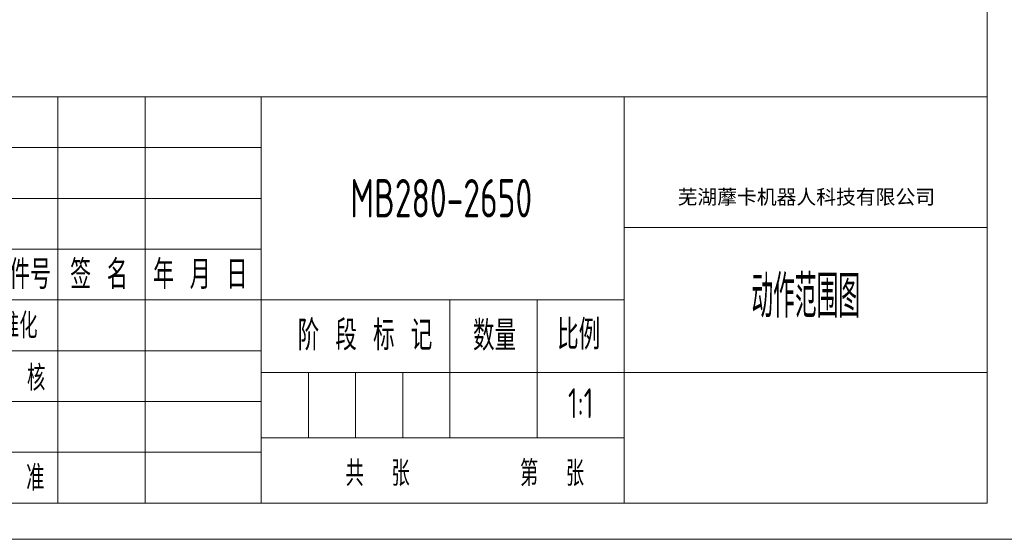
# Model space of a CAD drawing. Header units: millimetres. Extents: x -10540 to 6039, y -7467 to 6433.
# Tile 2 of 236: x -7133 to -786, y -7467 to -4114. Entities that reach past the tile are written whole.
import ezdxf
from ezdxf.enums import TextEntityAlignment as Align

# ---------------------------------------------------------------- set-up
doc = ezdxf.new("R2010")
doc.units = ezdxf.units.MM
doc.header["$LTSCALE"] = 8
for name, color, linetype, lineweight in [('1轮廓实线层', 7, 'Continuous', 18), ('2细线层', 4, 'Continuous', 13), ('6文字层', 3, 'Continuous', 13), ('图框层', 7, 'Continuous', 18)]:
    doc.layers.add(name, color=color, linetype=linetype, lineweight=lineweight)
doc.styles.add('PC_TEXTSTYLE', font='ISOCP.SHX', dxfattribs={"width": 0.707, "bigfont": 'GBCBIG.SHX'})
doc.styles.add('仿宋体', font='txt')
doc.styles.add('标准汉字', font='gbenor.shx', dxfattribs={"bigfont": 'gbcbig.shx'})

# ---------------------------------------------------------------- blocks, each defined once
blk = doc.blocks.new('ZwmFrameMain_A4^_^无分区图框^_^portrait')
at = {"layer": '1轮廓实线层'}
for p in [(180, 287), (0, 0)]:
    blk.add_line(p, (180, 0), dxfattribs=at)
at = {"layer": '2细线层'}
blk.add_line((-25, -5), (185, -5), dxfattribs=at)
blk = doc.blocks.new('ZwmFrameMain_纵向标题栏')
at = {"layer": '1轮廓实线层'}
blk.add_line((-180, 56), (0, 56), dxfattribs=at)
at = {"layer": '2细线层', "color": 6, "linetype": 'Continuous'}
for p, q in [((-128, 0), (-128, 56)), ((-128, 28), (-128, 56)), ((-116, 0), (-116, 56)), ((-100, 0), (-100, 56)), ((-50, 0), (-50, 56)), ((-180, 49), (-100, 49)), ((-180, 42), (-100, 42)), ((-50, 38), (0, 38)), ((-180, 35), (-100, 35)), ((-180, 28), (-50, 28)), ((-74, 9), (-74, 28)), ((-62, 9), (-62, 28)), ((-180, 21), (-100, 21)), ((-100, 18), (0, 18)), ((-93.5, 9), (-93.5, 18)), ((-87, 9), (-87, 18)), ((-80.5, 9), (-80.5, 18)), ((-180, 14), (-100, 14)), ((-100, 9), (-50, 9)), ((-180, 7), (-100, 7))]:
    blk.add_line(p, q, dxfattribs=at)
at = {"layer": '6文字层', "color": 4, "linetype": 'Continuous', "insert": (-24.91, 42.09), "char_height": 2, "width": 55.1899, "attachment_point": 5, "style": '仿宋体'}
blk.add_mtext('芜湖藦卡机器人科技有限公司', dxfattribs=at)
at = {"layer": '6文字层', "color": 6, "style": '标准汉字'}
for s, insert, char_height, width, attachment_point in [('更改文件号', (-136.14, 31.5), 4, 29.3, 5), ('签 名', (-122.34, 31.5), 4, 14.8571, 5), ('年 月 日', (-108.39, 31.5), 4, 23.9643, 5), ('标准化', (-134.58, 24.45), 3.5, 15.4875, 5), ('比例', (-59.23, 21.15), 4.118, 9.4062, 7), ('阶 段 标 记', (-94.98, 21.04), 4.118, 30.425, 7), ('数量', (-70.82, 21), 4.118, 10.0187, 7), ('审  核', (-134.15, 17.23), 3.5, 16.4625, 5), ('共  张        第  张', (-88.37, 2.32), 3.5, 60.8437, 7), ('批  准', (-134.27, 3.47), 3.5, 16.5937, 5)]:
    blk.add_mtext(s, dxfattribs=dict(at, insert=insert, char_height=char_height, width=width, attachment_point=attachment_point))
at = {"layer": '6文字层', "color": 4, "style": 'PC_TEXTSTYLE', "flags": 8}
for tag, height, width, p, p2 in [('产品名称或材料标记', 5.29, 0.911854, (-90.89, 39.38), (-59.53, 39.38)), ('图样名称', 5.88, 2.846512, (-48.82, 25.54), (-1.18, 25.54)), ('图样代号', 5.88, 2.86875, (-48.82, 6.64), (-1.18, 6.64))]:
    blk.add_attdef(tag, text='', height=height, dxfattribs=dict(at, width=width)).set_placement(p, p2, align=Align.FIT)
at = {"layer": '6文字层', "color": 6, "style": 'PC_TEXTSTYLE', "width": 9.241641, "flags": 8}
blk.add_attdef('设计', text='', height=2.5, rotation=359.5768, dxfattribs=at).set_placement((-166.76, 23.52), (-157.52, 23.45), align=Align.FIT)
at = {"layer": '6文字层', "color": 6, "style": 'PC_TEXTSTYLE', "flags": 8}
for tag, height, width, p, p2 in [('审核', 2.5, 2.542374, (-166.6, 16.66), (-157.7, 16.66)), ('重量', 4.12, 1.685865, (-72.82, 11.88), (-63.18, 11.88)), ('比例', 4.12, 1.699352, (-60.82, 11.71), (-51.18, 11.71))]:
    blk.add_attdef(tag, text='', height=height, dxfattribs=dict(at, width=width)).set_placement(p, p2, align=Align.FIT)

msp = doc.modelspace()

# ---------------------------------------------------------------- block references
at = {"layer": '图框层', "xscale": 46.8, "yscale": 46.8, "zscale": 46.8}
msp.add_blockref('ZwmFrameMain_A4^_^无分区图框^_^portrait', (-9320, -7232.9), dxfattribs=at)
at = {"layer": '图框层'}
ref = msp.add_blockref('ZwmFrameMain_纵向标题栏', (-896, -7232.9), dxfattribs=dict(at, xscale=46.8, yscale=46.8, zscale=46.8))
ref.add_attrib('比例', '1:1', dxfattribs={"layer": '6文字层', "color": 6, "height": 192.71, "style": 'PC_TEXTSTYLE', "width": 0.707}).set_placement((-3516.8, -6685), align=Align.CENTER)
ref.add_attrib('图样名称', '动作范围图', dxfattribs={"layer": '6文字层', "color": 4, "height": 275.29, "style": 'PC_TEXTSTYLE', "width": 0.707}).set_placement((-2066, -6037.5), align=Align.CENTER)
ref.add_attrib('产品名称或材料标记', 'MB280-2650', dxfattribs={"layer": '6文字层', "color": 4, "height": 247.76, "style": 'PC_TEXTSTYLE', "width": 0.707}).set_placement((-4415.6, -5390.1), align=Align.CENTER)

doc.saveas('drawing.dxf')
